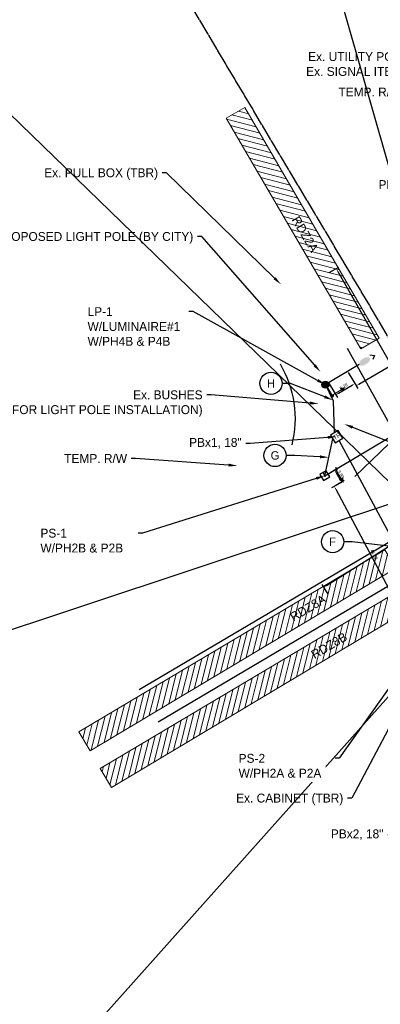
# Model space of a CAD drawing. Header units: feet. Extents: x 1494403 to 1496685, y 336620 to 338947.
# Tile 4 of 19: x 1495478 to 1495579, y 337030 to 337306. Entities that reach past the tile are written whole.
import ezdxf
from ezdxf import colors
from ezdxf.entities.mleader import LeaderData, LeaderLine
from ezdxf.enums import TextEntityAlignment as Align
from ezdxf.math import Vec2, Vec3

# ---------------------------------------------------------------- set-up
doc = ezdxf.new("R2010")
doc.units = ezdxf.units.FT
doc.header["$MEASUREMENT"] = 0
doc.linetypes.add('cl', pattern=[5, 0.09375, -0.09375, 4.625, -0.09375, 0.09375])
doc.linetypes.add('conduitpr', pattern=[0])
for name, color, linetype in [('LT_P_Poles', 1, 'Continuous'), ('RW_X_CL', 180, 'cl'), ('SC_Scratch1_Alignment', 1, 'Continuous'), ('SC_Scratch3', 7, 'Continuous'), ('SC_Scratch4_Station-Offset', 7, 'Continuous'), ('SC_Scratch5_Clearance', 7, 'Continuous'), ('SG_P_Conduit', 1, 'conduitpr'), ('SG_P_Foundation', 61, 'Continuous'), ('SG_P_Heads', 2, 'Continuous'), ('SG_P_Poles', 4, 'Continuous'), ('SG_P_PullBox', 1, 'Continuous'), ('SG_P_Text', 7, 'Continuous'), ('T-CONDUIT-TXT', 4, 'Continuous')]:
    doc.layers.add(name, color=color, linetype=linetype)
doc.layers.add('SG_P_DetectionZone', color=12, linetype='Continuous', lineweight=13)
doc.styles.add('Slanted-Normal', font='font31.shx', dxfattribs={"height": 0.1})
doc.styles.get("Standard").update_dxf_attribs({"font": 'font31.shx'})
doc.dimstyles.new('COEC', dxfattribs={"dimscale": 13.9, "dimtxt": 0.18, "dimasz": 0.18, "dimexe": 0.18, "dimexo": 0.0625, "dimgap": 0.09, "dimtad": 1, "dimzin": 0, "dimdsep": 46, "dimtxsty": 'Standard', "dimcen": 0.09, "dimclrd": 256, "dimclre": 256, "dimclrt": 256, "dimaunit": 1, "dimadec": 4, "dimazin": 0, "dimtfac": 1, "dimtofl": 0, "dimtmove": 0, "dimatfit": 3, "dimfxl": 1, "dimtolj": 1, "dimtzin": 0, "dimlwd": -1, "dimlwe": -1, "dimarcsym": 0})

# ---------------------------------------------------------------- blocks, each defined once
blk = doc.blocks.new('*U1116')
at = {"layer": 'SG_P_Poles'}
h = blk.add_hatch(color=256, dxfattribs=at)
h.dxf.hatch_style = 1
edge = h.paths.add_edge_path()
edge.add_arc((0, 0), 0.187, -89.2764, 90.7236)
edge.add_arc((0, 0), 0.187, 90.7236, 270.7236)
at = {"layer": 'SG_P_Foundation', "flags": 128}
blk.add_lwpolyline([(1, 1), (-1, 1), (-1, -1), (1, -1)], close=True, dxfattribs=at)
at = {"layer": 'SG_P_Poles'}
blk.add_circle((0, 0), 0.187, dxfattribs=at)
blk = doc.blocks.new('TPB_18 IN')
at = {"layer": 'SG_P_PullBox'}
blk.add_lwpolyline([(1.25, -1.25), (1.25, 1.25), (-1.25, 1.25), (-1.25, -1.25)], close=True, dxfattribs=at)
at = {"layer": 'SG_P_PullBox', "insert": (-1.01, 0.68), "char_height": 1.25, "attachment_point": 1}
blk.add_mtext_dynamic_manual_height_columns('TR', width=2.5032, gutter_width=12.5, heights=[0], dxfattribs=at)
blk = doc.blocks.new('*U1134')
at = {"layer": 'LT_P_Poles'}
h = blk.add_hatch(color=256, dxfattribs=at)
edge = h.paths.add_edge_path()
edge.add_ellipse((6.83, 10.8), major_axis=(-0.92, -1.52), ratio=0.5, start_angle=0, end_angle=360)
h = blk.add_hatch(color=256, dxfattribs=at)
h.dxf.hatch_style = 1
edge = h.paths.add_edge_path()
edge.add_arc((0, 0), 1, 0, 360)
at = {"layer": 'LT_P_Poles', "flags": 128}
blk.add_lwpolyline([(7.33, 13.14), (8.53, 13.56), (8.71, 12.31)], dxfattribs=at)
at = {"layer": 'LT_P_Poles', "elevation": -64.81, "flags": 128}
blk.add_lwpolyline([(5.87, 9.3), (0.54, 0.85), (0, 0)], dxfattribs=at)
at = {"layer": 'LT_P_Poles'}
blk.add_circle((0, 0, -64.81), 1, dxfattribs=at)
blk = doc.blocks.new('*U1150')
at = {"layer": 'SG_P_DetectionZone', "transparency": 33554585}
h = blk.add_hatch(dxfattribs=at)
h.set_pattern_fill('ANSI31', color=247, scale=12)
h.set_pattern_definition([(45, (-1538177.9025, -285495.6852), (-1.0606601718, 1.0606601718), [])])
h.paths.add_polyline_path([(100.01, 2.68), (-0.02, 3), (-0.01, -3), (99.98, -3.48)])
at = {"layer": 'SG_P_DetectionZone', "flags": 128}
blk.add_lwpolyline([(-0.01, -3), (0.01, 3), (100.01, 2.68), (99.98, -3.48)], close=True, dxfattribs=at)
blk = doc.blocks.new('_TagCircle')
at = {"color": 0, "linetype": 'ByBlock', "lineweight": -2, "transparency": 16777216}
blk.add_circle((0, 0), 0.125, dxfattribs=at)
at = {"layer": 'T-CONDUIT-TXT', "color": 0, "transparency": 16777216}
blk.add_attdef('TAGNUMBER', text='', height=0.09375, dxfattribs=at).set_placement((0, -0.046875), align=Align.CENTER)
blk = doc.blocks.new('*U1126')
at = {"layer": 'SG_P_Heads', "linetype": 'Continuous', "lineweight": 13}
for p, q in [((0, 0), (3.5, 0)), ((3.5, 0), (3.5, -3))]:
    blk.add_line(p, q, dxfattribs=at)
at = {"layer": 'SG_P_Heads', "linetype": 'Continuous', "lineweight": 0, "extrusion": (0, 0, -1)}
blk.add_solid([(-4.2, -3), (-2.8, -3), (-3.5, -4.4)], dxfattribs=at)
blk = doc.blocks.new('*U1127')
at = {"layer": 'SG_P_Heads'}
h = blk.add_hatch(color=256, dxfattribs=at)
edge = h.paths.add_edge_path()
edge.add_line((3.6, 0.56), (3.6, -0.56))
edge.add_ellipse((3.6, 0), major_axis=(-0.396, 0.396), ratio=0.999919, start_angle=134.9979, end_angle=314.9975)
blk.add_line((0, 0), (3.6, 0), dxfattribs=at)
blk = doc.blocks.new('*D1152')
at = {"layer": 'Defpoints', "color": 0, "transparency": 16777216}
for p in [(1495599.95, 337221.79), (1495600.88, 337220.19), (1495571.26, 337204.98)]:
    blk.add_point(p, dxfattribs=at)
at = {"layer": 'SC_Scratch5_Clearance', "transparency": 16777216}
for p, q in [((1495600.1, 337221.52), (1495601.34, 337219.42)), ((1495572.98, 337203.83), (1495600.11, 337219.74)), ((1495571.42, 337204.71), (1495572.65, 337202.6))]:
    blk.add_line(p, q, dxfattribs=at)
for points in [[(1495600.03, 337219.87), (1495600.18, 337219.61), (1495600.88, 337220.19)], [(1495572.9, 337203.96), (1495573.05, 337203.7), (1495572.2, 337203.37)]]:
    blk.add_solid(points, dxfattribs=at)
at = {"layer": 'SC_Scratch5_Clearance', "transparency": 16777216, "insert": (1495586.09, 337212.56), "char_height": 0.9, "attachment_point": 5, "rotation": 30.3807}
blk.add_mtext('\\A1;33.25', dxfattribs=at)
blk = doc.blocks.new('*D1153')
at = {"layer": 'Defpoints', "color": 0, "transparency": 16777216}
for p in [(1495568.31, 337176.38), (1495589.08, 337137.28), (1495586.79, 337136.07)]:
    blk.add_point(p, dxfattribs=at)
at = {"layer": 'SC_Scratch5_Clearance', "transparency": 16777216}
for p, q in [((1495568.03, 337176.24), (1495565.22, 337174.74)), ((1495566.44, 337174.37), (1495586.37, 337136.86)), ((1495588.81, 337137.14), (1495586, 337135.64))]:
    blk.add_line(p, q, dxfattribs=at)
for points in [[(1495566.57, 337174.44), (1495566.31, 337174.3), (1495566.02, 337175.17)], [(1495586.5, 337136.93), (1495586.24, 337136.79), (1495586.79, 337136.07)]]:
    blk.add_solid(points, dxfattribs=at)
at = {"layer": 'SC_Scratch5_Clearance', "transparency": 16777216, "insert": (1495577.2, 337156.04), "char_height": 0.9, "attachment_point": 5, "rotation": 297.9818}
blk.add_mtext('\\A1;44.28', dxfattribs=at)
blk = doc.blocks.new('*D1156')
at = {"layer": 'Defpoints', "color": 0, "transparency": 16777216}
for p in [(1495564.25, 337178.63), (1495568.09, 337176.39), (1495566.25, 337175.29)]:
    blk.add_point(p, dxfattribs=at)
at = {"layer": 'SC_Scratch5_Clearance', "transparency": 16777216}
for p, q in [((1495564.52, 337178.79), (1495566.86, 337180.19)), ((1495566.55, 337178.96), (1495567.63, 337177.16)), ((1495566.52, 337175.45), (1495568.86, 337176.85))]:
    blk.add_line(p, q, dxfattribs=at)
for points in [[(1495566.68, 337179.04), (1495566.42, 337178.88), (1495566.09, 337179.73)], [(1495567.76, 337177.24), (1495567.5, 337177.09), (1495568.09, 337176.39)]]:
    blk.add_solid(points, dxfattribs=at)
at = {"layer": 'SC_Scratch5_Clearance', "transparency": 16777216, "insert": (1495567.86, 337178.52), "char_height": 0.9, "attachment_point": 5, "rotation": 300.8478}
blk.add_mtext('\\A1;3.89', dxfattribs=at)
blk = doc.blocks.new('*D1163')
at = {"layer": 'Defpoints', "color": 0, "transparency": 16777216}
for p in [(1495569.82, 337207.42), (1495564.43, 337204.21), (1495571.84, 337204.03)]:
    blk.add_point(p, dxfattribs=at)
at = {"layer": 'SC_Scratch5_Clearance', "transparency": 16777216}
for p, q in [((1495569.98, 337207.15), (1495572.3, 337203.26)), ((1495564.59, 337203.94), (1495566.91, 337200.05)), ((1495567.22, 337201.28), (1495571.07, 337203.57))]:
    blk.add_line(p, q, dxfattribs=at)
for points in [[(1495570.99, 337203.7), (1495571.14, 337203.44), (1495571.84, 337204.03)], [(1495567.14, 337201.41), (1495567.3, 337201.15), (1495566.45, 337200.82)]]:
    blk.add_solid(points, dxfattribs=at)
at = {"layer": 'SC_Scratch5_Clearance', "transparency": 16777216, "insert": (1495568.68, 337203.2), "char_height": 0.9, "attachment_point": 5, "rotation": 30.7661}
blk.add_mtext('\\A1;6.28', dxfattribs=at)
blk = doc.blocks.new('*D1170')
at = {"layer": 'Defpoints', "color": 0, "transparency": 16777216}
for p in [(1495564.33, 337235), (1495613.01, 337149.41), (1495615.25, 337150.69)]:
    blk.add_point(p, dxfattribs=at)
at = {"layer": 'SC_Scratch5_Clearance', "transparency": 16777216}
for p, q in [((1495564.6, 337235.15), (1495567.36, 337236.72)), ((1495567.02, 337235.49), (1495614.81, 337151.47)), ((1495613.28, 337149.57), (1495616.04, 337151.13))]:
    blk.add_line(p, q, dxfattribs=at)
for points in [[(1495567.15, 337235.57), (1495566.89, 337235.42), (1495566.58, 337236.28)], [(1495614.94, 337151.54), (1495614.68, 337151.4), (1495615.25, 337150.69)]]:
    blk.add_solid(points, dxfattribs=at)
at = {"layer": 'SC_Scratch5_Clearance', "transparency": 16777216, "insert": (1495591.7, 337193.93), "char_height": 0.9, "attachment_point": 5, "rotation": 299.6291}
blk.add_mtext('\\A1;98.46', dxfattribs=at)
blk = doc.blocks.new('*D1171')
at = {"layer": 'Defpoints', "color": 0, "transparency": 16777216}
for p in [(1495633.61, 337191.34), (1495634.98, 337189.18), (1495564.47, 337144.65)]:
    blk.add_point(p, dxfattribs=at)
at = {"layer": 'SC_Scratch5_Clearance', "transparency": 16777216}
for p, q in [((1495563.86, 337147.29), (1495632.85, 337190.86)), ((1495634.81, 337189.45), (1495633.13, 337192.11)), ((1495564.3, 337144.91), (1495562.62, 337147.57))]:
    blk.add_line(p, q, dxfattribs=at)
for points in [[(1495632.77, 337190.99), (1495632.93, 337190.74), (1495633.61, 337191.34)], [(1495563.78, 337147.41), (1495563.94, 337147.16), (1495563.1, 337146.81)]]:
    blk.add_solid(points, dxfattribs=at)
at = {"layer": 'SC_Scratch5_Clearance', "transparency": 16777216, "insert": (1495597.88, 337169.84), "char_height": 0.9, "attachment_point": 5, "rotation": 32.2799}
blk.add_mtext('\\A1;83.40', dxfattribs=at)

msp = doc.modelspace()

# ---------------------------------------------------------------- hatches: boundary and pattern name
at = {"layer": 'SG_P_DetectionZone', "transparency": 33554585}
h = msp.add_hatch(dxfattribs=at)
h.set_pattern_fill('ANSI31', color=247, scale=12, angle=120.43776)
h.set_pattern_definition([(165.43776102, (2520968.8797, -844338.2554), (-0.3771472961, -1.4518126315), [])])
h.paths.add_polyline_path([(1495535.683, 337278.499), (1495573.489, 337213.683), (1495578.658, 337216.73), (1495540.974, 337281.575)])

# ---------------------------------------------------------------- linework, layer by layer
at = {"layer": 'RW_X_CL', "flags": 128}
msp.add_lwpolyline([(1495858.111, 336619.505), (1495663.114, 337079.543), (1494551.133, 338947.422)], dxfattribs=at)
at = {"layer": 'SC_Scratch1_Alignment', "flags": 128}
for points in [[(1495511.227, 337118.062), (1495683.429, 337219.78)], [(1495569.659, 337213.983), (1495617.698, 337127.871)], [(1495516.567, 337109.021), (1495688.769, 337210.74)]]:
    msp.add_lwpolyline(points, dxfattribs=at)
at = {"layer": 'SC_Scratch3', "flags": 128}
for points in [[(1495616.51, 337142.311), (1495526.992, 337454.74, 0.1310202), (1495383.333, 337368.704)], [(1495550.816, 337209.531, -0.198727), (1495554.122, 337186.83)], [(1495649.713, 337192.896), (1495433.306, 336950.429, -0.131021), (1495341.326, 337090.358), (1495649.713, 337192.896)]]:
    msp.add_lwpolyline(points, format="xyb", dxfattribs=at)
msp.add_lwpolyline([(1495616.51, 337142.311), (1495383.333, 337368.704)], dxfattribs=at)
at = {"layer": 'SC_Scratch4_Station-Offset', "flags": 128}
msp.add_lwpolyline([(1495562.877, 337178.982), (1495563.387, 337178.123), (1495593.689, 337196.162)], dxfattribs=at)
at = {"layer": 'SC_Scratch5_Clearance', "flags": 128}
msp.add_lwpolyline([(1495571.849, 337177.871), (1495615.04, 337219.489)], dxfattribs=at)
at = {"layer": 'SG_P_Conduit', "elevation": 922.859, "flags": 128}
msp.add_lwpolyline([(1495566.089, 337190.168), (1495565.801, 337199.108), (1495563.563, 337203.701)], dxfattribs=at)
at = {"layer": 'SG_P_Conduit', "flags": 128}
for points in [[(1495563.387, 337178.123), (1495565.657, 337188.454)], [(1495602.224, 337123.437), (1495567.371, 337188.022)]]:
    msp.add_lwpolyline(points, dxfattribs=at)
at = {"layer": 'SG_P_DetectionZone', "flags": 128}
msp.add_lwpolyline([(1495578.658, 337216.73), (1495573.471, 337213.715), (1495535.683, 337278.499), (1495540.974, 337281.575)], close=True, dxfattribs=at)

# ---------------------------------------------------------------- block references
at = {"layer": 'LT_P_Poles', "rotation": 333.0206483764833}
msp.add_blockref('*U1134', (1495563.563, 337203.701, 64.809), dxfattribs=at)
at = {"layer": 'SG_P_DetectionZone', "rotation": 211.0487902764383}
for p in [(1495581.772, 337154.781, 924.561), (1495587.799, 337144.474, 924.281)]:
    msp.add_blockref('*U1150', p, dxfattribs=at)
at = {"layer": 'SG_P_Heads'}
for name, p, rotation in [('*U1127', (1495563.563, 337203.701), 300.7660774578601), ('*U1126', (1495563.387, 337178.123), 30.58759811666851)]:
    msp.add_blockref(name, p, dxfattribs=dict(at, rotation=rotation))
at = {"layer": 'SG_P_Heads', "xscale": -1}
for name, p, rotation in [('*U1126', (1495563.563, 337203.701), 120.7660774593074), ('*U1127', (1495563.387, 337178.123), 210.5875981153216)]:
    msp.add_blockref(name, p, dxfattribs=dict(at, rotation=rotation))
at = {"layer": 'SG_P_Poles', "rotation": 30.84781846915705}
msp.add_blockref('*U1116', (1495563.387, 337178.123), dxfattribs=at)
at = {"layer": 'SG_P_PullBox', "rotation": 30.77366447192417}
msp.add_blockref('TPB_18 IN', (1495566.73, 337189.095), dxfattribs=at)

# ---------------------------------------------------------------- texts
at = {"layer": 'SG_P_Text', "style": 'Slanted-Normal'}
for s, rotation, p in [('RDZ2A', 300.64448, (1495554.006, 337250.028)), ('RDZ8A', 30.63734, (1495554.58, 337137.124)), ('RDZ8B', 30.63734, (1495560.508, 337126.569))]:
    msp.add_text(s, height=2.5, rotation=rotation, dxfattribs=at).set_placement(p)

# ---------------------------------------------------------------- dimensions: what is measured, and where the dimension line sits
at = {"layer": 'SC_Scratch5_Clearance'}
for p1, p2, distance, picture, middle in [((1495571.26, 337204.976), (1495599.946, 337221.792), -1.856, '*D1152', (1495586.086, 337212.56)), ((1495564.426, 337204.212), (1495569.819, 337207.422), -3.949, '*D1163', (1495568.683, 337203.197)), ((1495564.25, 337178.633), (1495566.247, 337175.29), 2.145, '*D1156', (1495567.863, 337178.523)), ((1495568.308, 337176.385), (1495589.083, 337137.283), -2.595, '*D1153', (1495577.199, 337156.039))]:
    dim = msp.add_aligned_dim(p1=p1, p2=p2, distance=distance, dimstyle='COEC', override={"dimscale": 5}, dxfattribs=at)
    dim.commit()
    dim.dimension.update_dxf_attribs({"geometry": picture, "text_midpoint": middle})

# ---------------------------------------------------------------- leaders
at = {"layer": 'SG_P_Text'}
ml = msp.add_multileader_mtext('Standard', dxfattribs=at)
ml.set_content('Ex. STRAIN POLE (TBR)', color=256, style='Slanted-Normal')
ml.set_leader_properties(color=256, linetype='ByLayer', lineweight=-1)
ml.build(insert=Vec2(0, 0))
ml.multileader.update_dxf_attribs({"dogleg_length": 0.06, "arrow_head_size": 2.5, "scale": 20})
ctx = ml.context
ctx.base_point, ctx.scale, ctx.char_height, ctx.arrow_head_size, ctx.landing_gap_size, ctx.plane_origin = Vec3(1495554.94, 337320.932, 948.973), 20, 2.5, 2.5, 1.2, Vec3(1495503.144, 337303.794, 948.973)
ctx.text_align_type = 2
notes = []
notes.append((ctx, [(1, (1, 1, 0), (1495601.06, 337320.932, 948.973), (-1, 0), 1.2, [(0, [(1495612.488, 337286.356, 948.973)], 0, [])])]))
ctx.mtext.insert, ctx.mtext.alignment, ctx.mtext.flow_direction = Vec3(1495598.66, 337322.182, 948.973), 3, 5
ml = msp.add_multileader_mtext('Standard', dxfattribs=at)
ml.set_content('Ex. UTILITY POLE (DND)\\PEx. SIGNAL ITEMS (TBR)', color=256, style='Slanted-Normal')
ml.set_leader_properties(color=256, linetype='ByLayer', lineweight=-1)
ml.build(insert=Vec2(0, 0))
ml.multileader.update_dxf_attribs({"leader_type": 2, "dogleg_length": 0.06, "arrow_head_size": 2.5, "scale": 20})
ctx = ml.context
ctx.base_point, ctx.scale, ctx.char_height, ctx.arrow_head_size, ctx.landing_gap_size, ctx.plane_origin = Vec3(1495552.154, 337295.824, 924.244), 20, 2.5, 2.5, 1.2, Vec3(1495511.35, 337242.271, 924.244)
ctx.text_align_type = 2
notes.append((ctx, [(1, (1, 1, 0), (1495599.563, 337295.824, 924.244), (-1, 0), 1.2, [(0, [(1495608.133, 337228.707, 924.244), (1495599.051, 337264.005, 924.244), (1495597.14, 337286.873, 924.244)], 0, [])])]))
ctx.mtext.insert, ctx.mtext.alignment, ctx.mtext.flow_direction = Vec3(1495597.163, 337297.074, 924.244), 3, 5
ml = msp.add_multileader_mtext('Standard', dxfattribs=at)
ml.set_content('TEMP. R/W', color=256, style='Slanted-Normal')
ml.set_leader_properties(color=256, linetype='ByLayer', lineweight=-1)
ml.build(insert=Vec2(0, 0))
ml.multileader.update_dxf_attribs({"dogleg_length": 0.06, "arrow_head_size": 2.5, "scale": 20})
ctx = ml.context
ctx.base_point, ctx.scale, ctx.char_height, ctx.arrow_head_size, ctx.landing_gap_size, ctx.plane_origin = Vec3(1495563.892, 337285.873), 20, 2.5, 2.5, 1.2, Vec3(1495483.173, 337297.282)
ctx.text_align_type = 2
notes.append((ctx, [(1, (1, 1, 0), (1495587.254, 337285.873), (-1, 0), 1.2, [(0, [(1495592.517, 337279.843)], 0, [])])]))
ctx.mtext.insert, ctx.mtext.alignment, ctx.mtext.flow_direction = Vec3(1495584.854, 337287.123), 3, 5
ml = msp.add_multileader_mtext('Standard', dxfattribs=at)
ml.set_content('Ex. PULL BOX (TBR)', color=256, style='Slanted-Normal')
ml.set_leader_properties(color=256, linetype='ByLayer', lineweight=-1)
ml.build(insert=Vec2(0, 0))
ml.multileader.update_dxf_attribs({"dogleg_length": 0.06, "arrow_head_size": 2.5, "scale": 20})
ctx = ml.context
ctx.base_point, ctx.scale, ctx.char_height, ctx.arrow_head_size, ctx.landing_gap_size, ctx.plane_origin = Vec3(1495478.845, 337263.204), 20, 2.5, 2.5, 1.2, Vec3(1495382.763, 337286.215)
ctx.text_align_type = 2
notes.append((ctx, [(1, (1, 1, 0), (1495518.973, 337263.204), (-1, 0), 1.2, [(0, [(1495551.063, 337231.86)], 0, [])])]))
ctx.mtext.insert, ctx.mtext.alignment, ctx.mtext.flow_direction = Vec3(1495516.573, 337264.454), 3, 5
ml = msp.add_multileader_mtext('Standard', dxfattribs=at)
ml.set_content('PBx3, 24"', color=256, style='Slanted-Normal')
ml.set_leader_properties(color=256, linetype='ByLayer', lineweight=-1)
ml.build(insert=Vec2(0, 0))
ml.multileader.update_dxf_attribs({"dogleg_length": 0.06, "arrow_head_size": 2.5, "scale": 20})
ctx = ml.context
ctx.base_point, ctx.scale, ctx.char_height, ctx.arrow_head_size, ctx.landing_gap_size, ctx.plane_origin = Vec3(1495573.549, 337259.603), 20, 2.5, 2.5, 1.2, Vec3(1495509.051, 337251.118)
ctx.text_align_type = 2
notes.append((ctx, [(1, (1, 1, 0), (1495595.621, 337259.603), (-1, 0), 1.2, [(0, [(1495603.513, 337236.351)], 0, [])])]))
ctx.mtext.insert, ctx.mtext.alignment, ctx.mtext.flow_direction = Vec3(1495593.221, 337261.131), 3, 5
ml = msp.add_multileader_mtext('Standard', dxfattribs=at)
ml.set_content('Ex. BUSHES \\P(TRIM AS NECESSARY FOR LIGHT POLE INSTALLATION)', color=256, style='Slanted-Normal')
ml.set_leader_properties(color=256, linetype='ByLayer', lineweight=-1)
ml.build(insert=Vec2(0, 0))
ml.multileader.update_dxf_attribs({"dogleg_length": 0.06, "arrow_head_size": 2.5, "scale": 20})
ctx = ml.context
ctx.base_point, ctx.scale, ctx.char_height, ctx.arrow_head_size, ctx.landing_gap_size, ctx.plane_origin = Vec3(1495477.859, 337200.849), 20, 2.5, 2.5, 1.2, Vec3(1495464.783, 337201.945)
ctx.text_align_type = 2
notes.append((ctx, [(1, (1, 1, 0), (1495531.479, 337200.849), (-1, 0), 1.2, [(0, [(1495561.722, 337198.335)], 0, [])])]))
ctx.mtext.insert, ctx.mtext.width, ctx.mtext.alignment, ctx.mtext.flow_direction = Vec3(1495529.079, 337202.099), 51.64791, 3, 5
ml = msp.add_multileader_mtext('Standard', dxfattribs=at)
ml.set_content('Ex. PEDESTAL (TBR)', color=256, style='Slanted-Normal')
ml.set_leader_properties(color=256, linetype='ByLayer', lineweight=-1)
ml.build(insert=Vec2(0, 0))
ml.multileader.update_dxf_attribs({"dogleg_length": 0.06, "arrow_head_size": 2.5, "scale": 20})
ctx = ml.context
ctx.base_point, ctx.scale, ctx.char_height, ctx.arrow_head_size, ctx.landing_gap_size, ctx.plane_origin = Vec3(1495584.248, 337187.069, 923.233), 20, 2.5, 2.5, 1.2, Vec3(1495459.484, 337210.08, 923.233)
notes.append((ctx, [(0, (1, 1, 0), (1495583.048, 337187.069, 923.233), (1, 0), 1.2, [(0, [(1495568.828, 337192.642, 923.233)], 0, [])])]))
ctx.mtext.insert, ctx.mtext.width, ctx.mtext.flow_direction = Vec3(1495585.448, 337188.319, 923.233), 25.62861, 5
ml = msp.add_multileader_mtext('Standard', dxfattribs=at)
ml.set_content('PBx1, 18"', color=256, style='Slanted-Normal')
ml.set_leader_properties(color=256, linetype='ByLayer', lineweight=-1)
ml.build(insert=Vec2(0, 0))
ml.multileader.update_dxf_attribs({"dogleg_length": 0.06, "arrow_head_size": 2.5, "scale": 20})
ctx = ml.context
ctx.base_point, ctx.scale, ctx.char_height, ctx.arrow_head_size, ctx.landing_gap_size, ctx.plane_origin = Vec3(1495522.373, 337187.206, 922.859), 20, 2.5, 2.5, 1.2, Vec3(1495467.446, 337207.717, 922.859)
ctx.text_align_type = 2
notes.append((ctx, [(1, (1, 1, 0), (1495542.441, 337187.206, 922.859), (-1, 0), 1.2, [(0, [(1495566.73, 337189.095, 922.859)], 0, [])])]))
ctx.mtext.insert, ctx.mtext.alignment, ctx.mtext.flow_direction = Vec3(1495540.041, 337188.734, 922.859), 3, 5
ml = msp.add_multileader_block('Standard', dxfattribs=at)
ml.set_content('_TagCircle', color=256, scale=25)
ml.set_attribute('TAGNUMBER', 'G', width=0)
ml.set_leader_properties(color=256, linetype='ByLayer', lineweight=-1)
ml.build(insert=Vec2(0, 0))
ml.multileader.update_dxf_attribs({"has_text_frame": 1, "dogleg_length": 0.12, "arrow_head_size": 2.5, "scale": 20})
ctx = ml.context
ctx.base_point, ctx.scale, ctx.char_height, ctx.arrow_head_size, ctx.landing_gap_size, ctx.plane_origin = Vec3(1495546.276, 337183.828, -925.66), 20, 2.5, 2.5, 2.5, Vec3(1495381.835, 337152.852, -925.66)
notes.append((ctx, [(0, (1, 1, 0), (1495554.926, 337183.828, -925.66), (-1, 0), 2.4, [(0, [(1495564.522, 337183.288, -925.66)], 0, [])])]))
ctx.block.insert = Vec3(1495549.401, 337183.828, -925.66)
for ctx, leaders in notes:
    for number, flags, end, landing, length, lines in leaders:
        leader = LeaderData()
        leader.index, (leader.has_last_leader_line, leader.has_dogleg_vector, leader.attachment_direction) = number, flags
        leader.last_leader_point, leader.dogleg_vector, leader.dogleg_length = Vec3(end), Vec3(landing), length
        for number, points, colour, breaks in lines:
            line = LeaderLine()
            line.index, line.vertices, line.color, line.breaks = number, Vec3.list(points), colors.encode_raw_color(colour), breaks
            leader.lines.append(line)
        ctx.leaders.append(leader)

# ---------------------------------------------------------------- next in the draw order: leaders
ml = msp.add_multileader_mtext('Standard', dxfattribs=at)
ml.set_content('LP-1\\PW/LUMINAIRE#1\\PW/PH4B & P4B', color=256, style='Slanted-Normal')
ml.set_leader_properties(color=256, linetype='ByLayer', lineweight=-1)
ml.build(insert=Vec2(0, 0))
ml.multileader.update_dxf_attribs({"has_text_frame": 1, "dogleg_length": 0.06, "arrow_head_size": 2.5, "scale": 20})
ctx = ml.context
ctx.base_point, ctx.scale, ctx.char_height, ctx.arrow_head_size, ctx.landing_gap_size, ctx.plane_origin = Vec3(1495495.591, 337224.209), 20, 2.5, 2.5, 1.2, Vec3(1495479.224, 337240.481)
notes = []
notes.append((ctx, [(1, (1, 1, 0), (1495526.453, 337224.209), (-1, 0), 1.2, [(0, [(1495563.563, 337203.701)], 0, [])])]))
ctx.mtext.insert, ctx.mtext.flow_direction = Vec3(1495496.791, 337225.459), 5
ctx.mtext.has_bg_fill, ctx.mtext.bg_color, ctx.mtext.bg_scale_factor, ctx.mtext.bg_transparency, ctx.mtext.use_window_bg_color = 1, -1027028792, 1.5, 0, 1
ml = msp.add_multileader_mtext('Standard', dxfattribs=at)
ml.set_content('{\\T1;PS-1\\P\\pxql;W/PH2B & P2B}', color=256, style='Slanted-Normal')
ml.set_leader_properties(color=256, linetype='ByLayer', lineweight=-1)
ml.build(insert=Vec2(0, 0))
ml.multileader.update_dxf_attribs({"has_text_frame": 1, "dogleg_length": 0.06, "arrow_head_size": 2.5, "scale": 20})
ctx = ml.context
ctx.base_point, ctx.scale, ctx.char_height, ctx.arrow_head_size, ctx.landing_gap_size, ctx.plane_origin = Vec3(1495482.352, 337161.994), 20, 2.5, 2.5, 1.2, Vec3(1495482.055, 337216.689)
notes.append((ctx, [(1, (1, 1, 0), (1495512.182, 337161.994), (-1, 0), 1.2, [(0, [(1495563.387, 337178.123)], 0, [])])]))
ctx.mtext.insert, ctx.mtext.flow_direction = Vec3(1495483.552, 337163.244), 5
ctx.mtext.has_bg_fill, ctx.mtext.bg_color, ctx.mtext.bg_scale_factor, ctx.mtext.bg_transparency, ctx.mtext.use_window_bg_color = 1, -1027028792, 1.5, 0, 1
ml = msp.add_multileader_mtext('Standard', dxfattribs=at)
ml.set_content('{\\T1;PS-2\\PW/PH2A & P2A}', color=256, style='Slanted-Normal')
ml.set_leader_properties(color=256, linetype='ByLayer', lineweight=-1)
ml.build(insert=Vec2(0, 0))
ml.multileader.update_dxf_attribs({"has_text_frame": 1, "dogleg_length": 0.06, "arrow_head_size": 2.5, "scale": 20})
ctx = ml.context
ctx.base_point, ctx.scale, ctx.char_height, ctx.arrow_head_size, ctx.landing_gap_size, ctx.plane_origin = Vec3(1495537.986, 337098.773), 20, 2.5, 2.5, 1.2, Vec3(1495509.617, 337160.79)
notes.append((ctx, [(1, (1, 1, 0), (1495567.459, 337098.773), (-1, 0), 1.2, [(0, [(1495588.71, 337128.901)], 0, [])])]))
ctx.mtext.insert, ctx.mtext.flow_direction = Vec3(1495539.186, 337100.023), 5
ctx.mtext.has_bg_fill, ctx.mtext.bg_color, ctx.mtext.bg_scale_factor, ctx.mtext.bg_transparency, ctx.mtext.use_window_bg_color = 1, -1027028792, 1.5, 0, 1
for ctx, leaders in notes:
    for number, flags, end, landing, length, lines in leaders:
        leader = LeaderData()
        leader.index, (leader.has_last_leader_line, leader.has_dogleg_vector, leader.attachment_direction) = number, flags
        leader.last_leader_point, leader.dogleg_vector, leader.dogleg_length = Vec3(end), Vec3(landing), length
        for number, points, colour, breaks in lines:
            line = LeaderLine()
            line.index, line.vertices, line.color, line.breaks = number, Vec3.list(points), colors.encode_raw_color(colour), breaks
            leader.lines.append(line)
        ctx.leaders.append(leader)

# ---------------------------------------------------------------- next in the draw order: dimensions: what is measured, and where the dimension line sits
at = {"layer": 'SC_Scratch5_Clearance'}
for p1, p2, distance, picture, middle in [((1495564.332, 337234.999), (1495613.011, 337149.411), 2.581, '*D1170', (1495591.698, 337193.926)), ((1495564.467, 337144.645), (1495634.976, 337189.184), 2.555, '*D1171', (1495597.877, 337169.836))]:
    dim = msp.add_aligned_dim(p1=p1, p2=p2, distance=distance, dimstyle='COEC', override={"dimscale": 5}, dxfattribs=at)
    dim.commit()
    dim.dimension.update_dxf_attribs({"geometry": picture, "text_midpoint": middle})

# ---------------------------------------------------------------- next in the draw order: leaders
at = {"layer": 'SG_P_Text'}
ml = msp.add_multileader_mtext('Standard', dxfattribs=at)
ml.set_content('Ex. ELECTRIC TO BE ADJUSTED AROUND PROPOSED LIGHT POLE (BY CITY)', color=256, style='Slanted-Normal')
ml.set_leader_properties(color=256, linetype='ByLayer', lineweight=-1)
ml.build(insert=Vec2(0, 0))
ml.multileader.update_dxf_attribs({"dogleg_length": 0.06, "arrow_head_size": 2.5, "scale": 20})
ctx = ml.context
ctx.base_point, ctx.scale, ctx.char_height, ctx.arrow_head_size, ctx.landing_gap_size, ctx.plane_origin = Vec3(1495470.953, 337245.313, -0.082), 20, 2.5, 2.5, 1.2, Vec3(1495426.066, 337210.765, -0.082)
ctx.text_align_type = 2
notes = []
notes.append((ctx, [(1, (1, 1, 0), (1495528.859, 337245.313, -0.082), (-1, 0), 1.2, [(0, [(1495562.185, 337207.256, -0.082)], 0, [])])]))
ctx.mtext.insert, ctx.mtext.width, ctx.mtext.alignment, ctx.mtext.flow_direction = Vec3(1495526.459, 337246.563, -0.082), 56.19544, 3, 5
ml = msp.add_multileader_block('Standard', dxfattribs=at)
ml.set_content('_TagCircle', color=256, scale=25)
ml.set_attribute('TAGNUMBER', 'H', width=0)
ml.set_leader_properties(color=256, linetype='ByLayer', lineweight=-1)
ml.build(insert=Vec2(0, 0))
ml.multileader.update_dxf_attribs({"has_text_frame": 1, "dogleg_length": 0.12, "arrow_head_size": 2.5, "scale": 20})
ctx = ml.context
ctx.base_point, ctx.scale, ctx.char_height, ctx.arrow_head_size, ctx.landing_gap_size, ctx.plane_origin = Vec3(1495545.149, 337204.066, -925.66), 20, 2.5, 2.5, 2.5, Vec3(1495380.707, 337173.09, -925.66)
notes.append((ctx, [(0, (1, 1, 0), (1495553.799, 337204.066, -925.66), (-1, 0), 2.4, [(0, [(1495565.674, 337199.367, -925.66)], 0, [])])]))
ctx.block.insert = Vec3(1495548.274, 337204.066, -925.66)
ml = msp.add_multileader_mtext('Standard', dxfattribs=at)
ml.set_content('TEMP. R/W', color=256, style='Slanted-Normal')
ml.set_leader_properties(color=256, linetype='ByLayer', lineweight=-1)
ml.build(insert=Vec2(0, 0))
ml.multileader.update_dxf_attribs({"dogleg_length": 0.06, "arrow_head_size": 2.5, "scale": 20})
ctx = ml.context
ctx.base_point, ctx.scale, ctx.char_height, ctx.arrow_head_size, ctx.landing_gap_size, ctx.plane_origin = Vec3(1495486.909, 337182.963), 20, 2.5, 2.5, 1.2, Vec3(1495429.522, 337198.381)
ctx.text_align_type = 2
notes.append((ctx, [(1, (1, 1, 0), (1495510.271, 337182.963), (-1, 0), 1.2, [(0, [(1495538.866, 337180.942)], 0, [])])]))
ctx.mtext.insert, ctx.mtext.alignment, ctx.mtext.flow_direction = Vec3(1495507.871, 337184.213), 3, 5
ml = msp.add_multileader_block('Standard', dxfattribs=at)
ml.set_content('_TagCircle', color=256, scale=25)
ml.set_attribute('TAGNUMBER', 'F', width=0)
ml.set_leader_properties(color=256, linetype='ByLayer', lineweight=-1)
ml.build(insert=Vec2(0, 0))
ml.multileader.update_dxf_attribs({"has_text_frame": 1, "dogleg_length": 0.12, "arrow_head_size": 2.5, "scale": 20})
ctx = ml.context
ctx.base_point, ctx.scale, ctx.char_height, ctx.arrow_head_size, ctx.landing_gap_size, ctx.plane_origin = Vec3(1495562.451, 337159.605, -925.66), 20, 2.5, 2.5, 2.5, Vec3(1495395.067, 337127.901, -925.66)
notes.append((ctx, [(0, (1, 1, 0), (1495571.101, 337159.605, -925.66), (-1, 0), 2.4, [(0, [(1495583.713, 337158.056, -925.66)], 0, [])])]))
ctx.block.insert = Vec3(1495565.576, 337159.605, -925.66)
ml = msp.add_multileader_mtext('Standard', dxfattribs=at)
ml.set_content('PBx2, 18"', color=256, style='Slanted-Normal')
ml.set_leader_properties(color=256, linetype='ByLayer', lineweight=-1)
ml.build(insert=Vec2(0, 0))
ml.multileader.update_dxf_attribs({"dogleg_length": 0.06, "arrow_head_size": 2.5, "scale": 20})
ctx = ml.context
ctx.base_point, ctx.scale, ctx.char_height, ctx.arrow_head_size, ctx.landing_gap_size, ctx.plane_origin = Vec3(1495561.217, 337077.294), 20, 2.5, 2.5, 1.2, Vec3(1495480.934, 337108.922)
ctx.text_align_type = 2
notes.append((ctx, [(1, (1, 1, 0), (1495582.238, 337077.294), (-1, 0), 1.2, [(0, [(1495602.865, 337122.363)], 0, [])])]))
ctx.mtext.insert, ctx.mtext.alignment, ctx.mtext.flow_direction = Vec3(1495579.838, 337078.822), 3, 5
ml = msp.add_multileader_mtext('Standard', dxfattribs=at)
ml.set_content('Ex. CABINET (TBR)', color=256, style='Slanted-Normal')
ml.set_leader_properties(color=256, linetype='ByLayer', lineweight=-1)
ml.build(insert=Vec2(0, 0))
ml.multileader.update_dxf_attribs({"dogleg_length": 0.06, "arrow_head_size": 2.5, "scale": 20})
ctx = ml.context
ctx.base_point, ctx.scale, ctx.char_height, ctx.arrow_head_size, ctx.landing_gap_size, ctx.plane_origin = Vec3(1495533.744, 337087.612, 924.357), 20, 2.5, 2.5, 1.2, Vec3(1495364.456, 337063.903, 924.357)
ctx.text_align_type = 2
notes.append((ctx, [(1, (1, 1, 0), (1495570.975, 337087.612, 924.357), (-1, 0), 1.2, [(0, [(1495585.007, 337114.058, 924.357)], 0, [])])]))
ctx.mtext.insert, ctx.mtext.alignment, ctx.mtext.flow_direction = Vec3(1495568.575, 337088.862, 924.357), 3, 5
for ctx, leaders in notes:
    for number, flags, end, landing, length, lines in leaders:
        leader = LeaderData()
        leader.index, (leader.has_last_leader_line, leader.has_dogleg_vector, leader.attachment_direction) = number, flags
        leader.last_leader_point, leader.dogleg_vector, leader.dogleg_length = Vec3(end), Vec3(landing), length
        for number, points, colour, breaks in lines:
            line = LeaderLine()
            line.index, line.vertices, line.color, line.breaks = number, Vec3.list(points), colors.encode_raw_color(colour), breaks
            leader.lines.append(line)
        ctx.leaders.append(leader)

doc.saveas('drawing.dxf')
